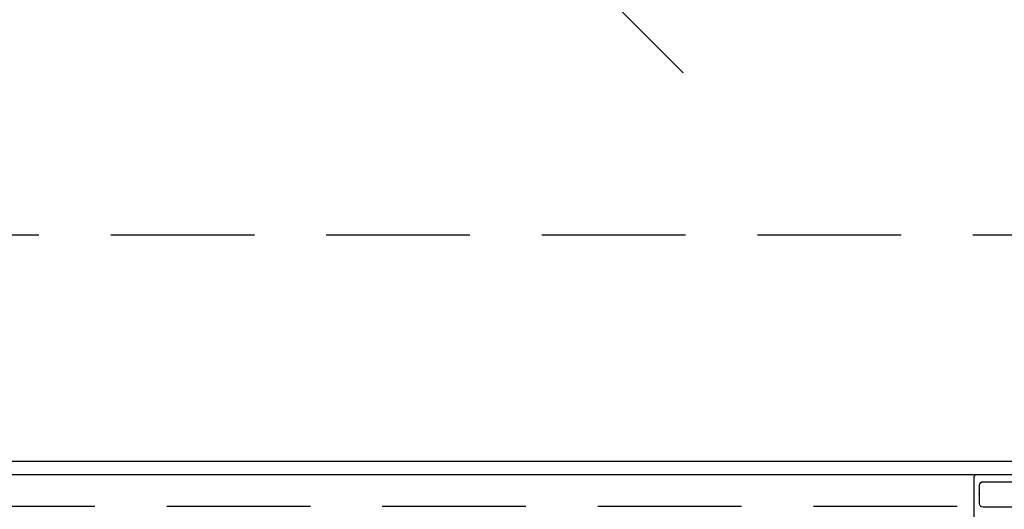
# Model space of a CAD drawing. Header units: millimetres. Extents: x 247761 to 294611, y 172579 to 236863.
# Tile 164 of 256: x 262331 to 262766, y 174834 to 175051. Entities that reach past the tile are written whole.
import ezdxf

# ---------------------------------------------------------------- set-up
doc = ezdxf.new("R2010")
doc.units = ezdxf.units.MM
doc.linetypes.add('ČÁRKOVANÁ', pattern=[19.05, 12.7, -6.35])
for name, color, linetype in [('FASÁDA DETAILNÍ', 4, 'Continuous'), ('KOTY 50', 7, 'Continuous'), ('NOVA', 240, 'Continuous')]:
    doc.layers.add(name, color=color, linetype=linetype)
doc.styles.add('CS-ROMANS', font='romans.shx', dxfattribs={"width": 0.75, "oblique": 5})
doc.dimstyles.new('A_KÓTA_50', dxfattribs={"dimtxt": 110, "dimasz": 2, "dimexe": 100, "dimexo": 1500, "dimgap": 40, "dimtad": 1, "dimrnd": 1, "dimdsep": 46, "dimtxsty": 'CS-ROMANS', "dimblk": 'KOT_CARA20', "dimcen": 45, "dimse1": 1, "dimse2": 1, "dimclrd": 256, "dimclre": 256, "dimclrt": 256, "dimadec": 0, "dimazin": 0, "dimtfac": 1, "dimtix": 1, "dimtmove": 2, "dimatfit": 3, "dimldrblk": 'OBLIQUE', "dimfxl": 0, "dimtolj": 1, "dimarcsym": 0})

# ---------------------------------------------------------------- blocks, each defined once
blk = doc.blocks.new('A$C69D17D4D')
at = {"layer": 'FASÁDA DETAILNÍ'}
blk.add_line((-11890.5, 1478), (-14527.5, 1478), dxfattribs=at)
at = {"layer": 'FASÁDA DETAILNÍ', "color": 7, "linetype": 'ČÁRKOVANÁ', "ltscale": 5}
for points in [[(1436, 1464), (-24704, 1464), (-24704, 24704), (1436, 24704)], [(1316, 1584), (-24584, 1584), (-24584, 24584), (1316, 24584)]]:
    blk.add_lwpolyline(points, close=True, dxfattribs=at)
at = {"layer": 'FASÁDA DETAILNÍ'}
blk.add_lwpolyline([(1416, 1484), (-24684, 1484), (-24684, 24684), (1416, 24684)], close=True, dxfattribs=at)
for points in [[(-11868.65, 1463.8), (-11887.51, 1463.8, -0.414232), (-11889.01, 1465.3), (-11889.01, 1469.01, -0.399985), (-11889.01, 1470.01), (-11889.01, 1473.5, -0.414232), (-11887.51, 1475), (-11868.65, 1475, 0.116937)], [(-11865, 1478), (-11890.5, 1478, 0.414214), (-11891.5, 1477), (-11891.5, 1477), (-11891.5, 1328.5, 0.414214)]]:
    blk.add_lwpolyline(points, format="xyb", dxfattribs=at)
blk = doc.blocks.new('KOT_CARA20')
for p, q in [((0, 20), (0, -20)), ((0, 0), (14.14, 14.14)), ((0, 0), (-14.14, -14.14))]:
    blk.add_line(p, q)
blk = doc.blocks.new('*D335')
at = {"layer": 'Defpoints', "color": 0, "ltscale": 5, "transparency": 16777216}
for p in [(262596.23, 176555.26), (262866.17, 176555.26), (262885.6, 175055.26)]:
    blk.add_point(p, dxfattribs=at)
at = {"layer": 'KOTY 50', "lineweight": -2, "ltscale": 5, "transparency": 16777216}
blk.add_line((262596.23, 175057.26), (262596.23, 176553.26), dxfattribs=at)
at = {"layer": 'KOTY 50', "lineweight": -2, "ltscale": 5, "transparency": 16777216, "xscale": 2, "yscale": 2, "zscale": 2}
for p, rotation in [((262596.23, 176555.26), 90), ((262596.23, 175055.26), 270)]:
    blk.add_blockref('KOT_CARA20', p, dxfattribs=dict(at, rotation=rotation))
at = {"layer": 'KOTY 50', "ltscale": 5, "transparency": 16777216, "insert": (262501.23, 175805.26), "char_height": 110, "attachment_point": 5, "rotation": 90, "style": 'CS-ROMANS'}
blk.add_mtext('\\A1;1500', dxfattribs=at)
blk = doc.blocks.new('_OBLIQUE')
at = {"color": 0, "linetype": 'ByBlock', "ltscale": 15}
blk.add_line((-0.5, -0.5), (0.5, 0.5), dxfattribs=at)

msp = doc.modelspace()

# ---------------------------------------------------------------- block references
at = {"layer": 'NOVA', "ltscale": 300}
msp.add_blockref('A$C69D17D4D', (274644.517, 173371.259), dxfattribs=at)

# ---------------------------------------------------------------- dimensions: what is measured, and where the dimension line sits
at = {"layer": 'KOTY 50', "ltscale": 5}
dim = msp.add_linear_dim(base=(262596.232, 176555.259), p1=(262885.597, 175055.259), p2=(262866.167, 176555.259), angle=90, dimstyle='A_KÓTA_50', dxfattribs=at)
dim.commit()
dim.dimension.update_dxf_attribs({"geometry": '*D335', "text_midpoint": (262501.232, 175805.259)})

doc.saveas('drawing.dxf')
